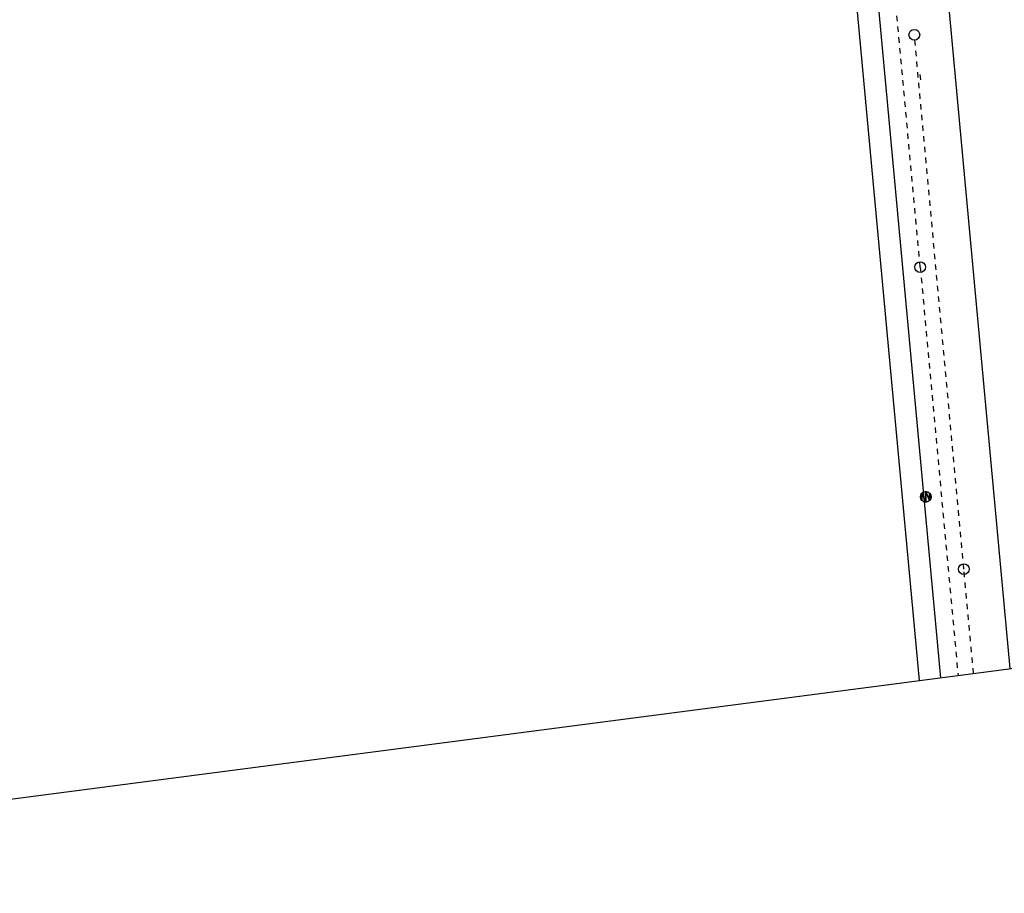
# Model space of a CAD drawing. Extents: x 446005 to 446745, y 447032 to 448234.
# Tile 2 of 127: x 446223 to 446315, y 447032 to 447113. Entities that reach past the tile are written whole.
import ezdxf

# ---------------------------------------------------------------- set-up
doc = ezdxf.new("R2010")
doc.units = 0
doc.header["$LTSCALE"] = 2
doc.header["$MEASUREMENT"] = 0
doc.linetypes.add('AUSGEZOGEN', pattern=[0])
doc.linetypes.add('STRICHLINIEX2', pattern=[0.5, 0.25, -0.25])
doc.layers.get('0').update_dxf_attribs({"linetype": 'AUSGEZOGEN'})
for name, color, linetype in [('BOESCHG', 250, 'AUSGEZOGEN'), ('DB-Autohof', 15, 'CONTINUOUS'), ('FBRTOP', 250, 'AUSGEZOGEN')]:
    doc.layers.add(name, color=color, linetype=linetype)

msp = doc.modelspace()

# ---------------------------------------------------------------- linework, layer by layer
msp.add_line((446155.567, 447031.758), (446744.556, 447108.748))
at = {"layer": 'BOESCHG'}
msp.add_lwpolyline([(446480.167, 447162.894, 0.000901), (446482.386, 447143.323, 0.006832), (446482.718, 447140.748, 0.000544), (446482.746, 447140.555, 0.000007), (446485.092, 447124.399, 0.000282), (446486.2, 447116.795, 0.000162), (446488.145, 447103.541)], format="xyb", dxfattribs=at)
at = {"layer": 'DB-Autohof', "linetype": 'STRICHLINIEX2'}
for p, q in [((446307.358, 447090.106), (446302.285, 447144.872)), ((446311.425, 447061.966), (446306.813, 447111.753)), ((446307.358, 447090.106), (446310.882, 447052.06)), ((446312.325, 447052.249), (446311.425, 447061.966))]:
    msp.add_line(p, q, dxfattribs=at)
at = {"layer": 'DB-Autohof', "linetype": 'Continuous'}
for p, q in [((446309.27, 447051.849), (446302.223, 447127.919)), ((446308.696, 447128.518), (446315.72, 447052.692)), ((446307.285, 447051.59), (446300.232, 447127.734)), ((446307.327, 447108.055), (446307.373, 447107.557)), ((446307.877, 447069.198), (446307.523, 447069.051)), ((446307.877, 447069.198), (446308.23, 447068.344)), ((446308.23, 447069.051), (446307.877, 447069.198)), ((446308.23, 447068.344), (446307.877, 447069.198)), ((446307.877, 447069.198), (446307.877, 447068.198)), ((446307.877, 447069.198), (446307.877, 447069.198)), ((446307.877, 447068.198), (446307.877, 447069.198)), ((446307.523, 447069.051), (446307.377, 447068.698)), ((446307.377, 447068.698), (446307.523, 447068.344)), ((446307.523, 447069.051), (446307.877, 447068.198)), ((446307.877, 447068.198), (446307.523, 447069.051)), ((446307.523, 447069.051), (446307.523, 447068.344)), ((446307.523, 447069.051), (446307.523, 447069.051)), ((446307.523, 447068.344), (446307.523, 447069.051)), ((446307.523, 447068.344), (446307.523, 447068.344)), ((446307.523, 447068.344), (446307.877, 447068.198)), ((446307.877, 447068.198), (446308.23, 447068.344)), ((446307.877, 447068.198), (446307.877, 447068.198)), ((446308.377, 447068.698), (446308.23, 447069.051)), ((446308.23, 447069.051), (446308.23, 447068.344)), ((446308.23, 447069.051), (446308.23, 447069.051)), ((446308.23, 447068.344), (446308.23, 447069.051)), ((446308.23, 447068.344), (446308.377, 447068.698)), ((446308.23, 447068.344), (446308.23, 447068.344))]:
    msp.add_line(p, q, dxfattribs=at)
for centre in [(446306.813, 447111.753), (446307.358, 447090.106), (446307.877, 447068.698), (446311.425, 447061.966)]:
    msp.add_circle(centre, 0.5, dxfattribs=at)
at = {"layer": 'FBRTOP'}
for points in [[(446412.075, 447372.655, 0.000006), (446414.084, 447357.131, 0.00001), (446415.257, 447348.066, 0.000016), (446416.854, 447335.736, -0.000001), (446418.45, 447323.406, -0.000146), (446420.528, 447307.322, -0.000272), (446421.634, 447298.702, -0.00647), (446421.709, 447298.052, -0.000174), (446424.154, 447273.889, -0.003297), (446424.467, 447270.569, -0.001172), (446425.263, 447261.222)], [(446363.327, 447740.448, 0.000002), (446366.277, 447717.758, 0.000326)]]:
    msp.add_lwpolyline(points, format="xyb", dxfattribs=at)

doc.saveas('drawing.dxf')
